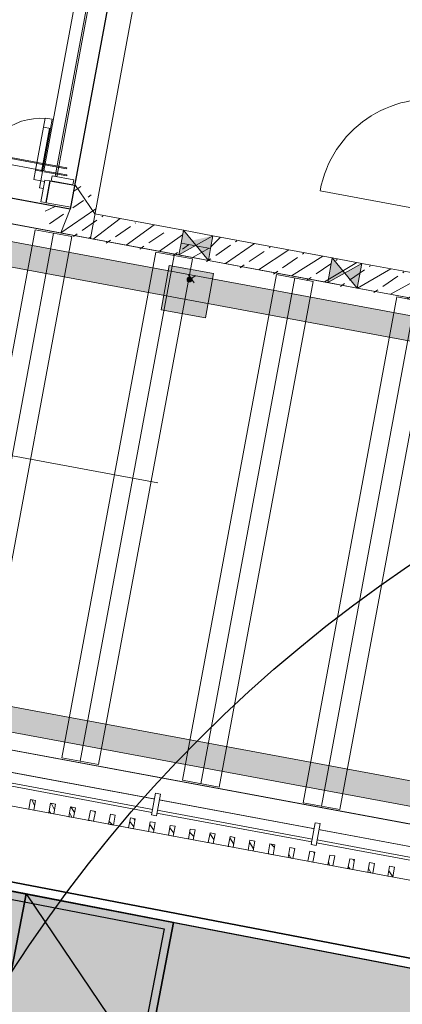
# Model space of a CAD drawing. Header units: metres. Extents: x 0 to 60282398, y -11592309 to 5708004.
# Tile 122 of 136: x 32353389.2 to 32353393.02, y 5707897.37 to 5707907.19. Entities that reach past the tile are written whole.
import ezdxf

# ---------------------------------------------------------------- set-up
doc = ezdxf.new("R2010")
doc.units = ezdxf.units.M
doc.header["$LTSCALE"] = 0.75
doc.set_wipeout_variables(frame=1)
doc.layers.get('0').update_dxf_attribs({"linetype": 'CONTINUOUS'})
doc.layers.add('10414946$0$_Hilfslayer', color=6, linetype='CONTINUOUS', plot=False)
for name, color, linetype, lineweight in [('10414946$0$ST-LIN-Bushaltestelle', 2, 'CONTINUOUS', 25), ('10417023$0$#9_002_GES I Übersicht Erdgeschoss_1_101_Wand Aussen.A', 7, 'CONTINUOUS', 25), ('10417023$0$#9_002_GES I Übersicht Erdgeschoss_1_104_Decken.A', 7, 'CONTINUOUS', 25), ('10417023$0$#9_002_GES I Übersicht Erdgeschoss_1_201_Aussenwandbekleidung.A', 7, 'CONTINUOUS', 25), ('10417023$0$#9_002_GES I Übersicht Erdgeschoss_1_303_Sanitäre.A', 7, 'CONTINUOUS', 25), ('10417023$0$#9_002_GES I Übersicht Erdgeschoss_1_430_Lüftung.US', 7, 'CONTINUOUS', 25), ('10417023$0$#9_002_GES I Übersicht Erdgeschoss_1_701_Grundstücksgrenze.A', 7, 'CONTINUOUS', 25), ('10417023$0$#9_002_GES I Übersicht Erdgeschoss_1_Neubau_101_Wand Aussen.A', 7, 'CONTINUOUS', 25), ('10417023$0$#9_002_GES I Übersicht Erdgeschoss_1_Neubau_102_Wand Innen.A', 7, 'CONTINUOUS', 25), ('10417023$0$#9_002_GES I Übersicht Erdgeschoss_1_Neubau_103_Stützen.A', 7, 'CONTINUOUS', 25), ('10417023$0$#9_002_GES I Übersicht Erdgeschoss_1_Neubau_104_Decken.A', 7, 'CONTINUOUS', 25), ('10417023$0$#9_002_GES I Übersicht Erdgeschoss_1_Neubau_110_Pfosten-Riegel.A', 7, 'CONTINUOUS', 25), ('10417023$0$#9_002_GES I Übersicht Erdgeschoss_1_Neubau_201_Aussenwandbekleidu', 7, 'CONTINUOUS', 25), ('10417023$0$#9_002_GES I Übersicht Erdgeschoss_1_Neubau_207_Perimeterdämmung B', 7, 'CONTINUOUS', 25), ('10417023$0$#9_002_GES I Übersicht Erdgeschoss_1_Neubau_502_Bemaßung 1_100.A', 7, 'CONTINUOUS', 25), ('10417023$0$Keine', 7, 'CONTINUOUS', 13)]:
    doc.layers.add(name, color=color, linetype=linetype, lineweight=lineweight)
doc.layers.add('10414946$0$ST-LIN-Gehweg', color=2, linetype='CONTINUOUS')
doc.layers.add('10414947$0$ST-Gehweg-Sol', color=7, linetype='CONTINUOUS', lineweight=0, true_color=0xffd7a8)
pattern_1 = [(44.99999999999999, (0, 0), (-0.1697056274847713, 0.1697056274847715), []), (44.99999999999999, (-0.08485281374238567, 0.08485281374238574), (-0.1697056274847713, 0.1697056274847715), [0.18, -0.05999999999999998])]
pattern_2 = [(134.9999999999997, (0, 0), (0.1060660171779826, 0.1060660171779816), []), (134.9999999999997, (-0.03535533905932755, -0.0353553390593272), (0.1060660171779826, 0.1060660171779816), [])]

# ---------------------------------------------------------------- blocks, each defined once
blk = doc.blocks.new('10414947')
at = {"layer": '10414947$0$ST-Gehweg-Sol'}
h = blk.add_hatch(color=256, dxfattribs=at)
h.dxf.hatch_style = 1
edge = h.paths.add_edge_path()
edge.add_arc((32353333.97286278, 5707909.898001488), 4.00538949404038, 167.5224016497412, 259.0333335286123, ccw=False)
edge.add_line((32353330.06207836, 5707910.763397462), (32353330.08991054, 5707910.916025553))
edge.add_line((32353330.08991054, 5707910.916025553), (32353331.70067245, 5707910.64907873))
edge.add_line((32353331.70067245, 5707910.64907873), (32353335.02498274, 5707908.903565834))
edge.add_line((32353335.02498274, 5707908.903565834), (32353407.15213483, 5707895.033517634))
edge.add_line((32353407.15213483, 5707895.033517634), (32353413.70600617, 5707897.337334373))
edge.add_line((32353413.70600617, 5707897.337334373), (32353497.17578959, 5707881.286091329))
edge.add_line((32353497.17578959, 5707881.286091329), (32353499.70410517, 5707880.188862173))
edge.add_line((32353499.70410517, 5707880.188862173), (32353502.93879142, 5707877.835765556))
edge.add_line((32353502.93879142, 5707877.835765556), (32353505.46710699, 5707876.738536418))
edge.add_line((32353505.46710699, 5707876.738536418), (32353517.00528605, 5707874.519743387))
edge.add_line((32353517.00528605, 5707874.519743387), (32353517.76447093, 5707870.592196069))
edge.add_line((32353517.76447093, 5707870.592196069), (32353512.26571349, 5707871.646148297))
edge.add_line((32353512.26571349, 5707871.646148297), (32353512.67312597, 5707873.771762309))
edge.add_line((32353512.67312597, 5707873.771762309), (32353508.26008633, 5707874.652828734))
edge.add_line((32353508.26008633, 5707874.652828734), (32353507.84615755, 5707872.493248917))
edge.add_line((32353507.84615755, 5707872.493248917), (32353503.30254498, 5707873.364127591))
edge.add_arc((32353488.08709003, 5707793.979973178), 80.82916578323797, 79.14978489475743, 81.99465327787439)
edge.add_line((32353499.34380503, 5707874.021464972), (32353499.76791721, 5707876.234207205))
edge.add_line((32353499.76791721, 5707876.234207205), (32353495.83942623, 5707876.987173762))
edge.add_line((32353495.83942623, 5707876.987173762), (32353495.37152305, 5707874.545958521))
edge.add_line((32353495.37152305, 5707874.545958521), (32353488.26755707, 5707875.49021155))
edge.add_line((32353488.26755707, 5707875.49021155), (32353488.81466561, 5707878.344668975))
edge.add_line((32353488.81466561, 5707878.344668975), (32353475.56727294, 5707880.883772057))
edge.add_line((32353475.56727294, 5707880.883772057), (32353475.00712598, 5707877.961330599))
edge.add_line((32353475.00712598, 5707877.961330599), (32353470.59449997, 5707878.807102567))
edge.add_line((32353470.59449997, 5707878.807102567), (32353471.15463692, 5707881.72953379))
edge.add_line((32353471.15463692, 5707881.72953379), (32353468.20826868, 5707882.294258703))
edge.add_line((32353468.20826868, 5707882.294258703), (32353467.64812546, 5707879.371836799))
edge.add_line((32353467.64812546, 5707879.371836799), (32353462.60924585, 5707880.337643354))
edge.add_line((32353462.60924585, 5707880.337643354), (32353463.16937873, 5707883.260053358))
edge.add_line((32353463.16937873, 5707883.260053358), (32353460.2230105, 5707883.824778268))
edge.add_line((32353460.2230105, 5707883.824778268), (32353459.66624525, 5707880.919938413))
edge.add_arc((32353463.524558, 5707896.96932498), 16.50664673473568, 250.35219382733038, 256.4824628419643, ccw=False)
edge.add_line((32353457.97440466, 5707881.423740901), (32353455.61443449, 5707882.266310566))
edge.add_line((32353455.61443449, 5707882.266310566), (32353456.07041998, 5707884.645556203))
edge.add_line((32353456.07041998, 5707884.645556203), (32353452.14193103, 5707885.398533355))
edge.add_line((32353452.14193103, 5707885.398533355), (32353451.76436388, 5707883.434494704))
edge.add_line((32353451.76436388, 5707883.434494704), (32353446.20782556, 5707884.499521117))
edge.add_line((32353446.20782556, 5707884.499521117), (32353446.58431432, 5707886.46376749))
edge.add_line((32353446.58431432, 5707886.46376749), (32353443.63794753, 5707887.028499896))
edge.add_line((32353443.63794753, 5707887.028499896), (32353443.26145916, 5707885.064255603))
edge.add_line((32353443.26145916, 5707885.064255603), (32353438.66333801, 5707885.945580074))
edge.add_line((32353438.66333801, 5707885.945580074), (32353439.03982688, 5707887.909826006))
edge.add_line((32353439.03982688, 5707887.909826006), (32353436.09346017, 5707888.474558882))
edge.add_line((32353436.09346017, 5707888.474558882), (32353435.71697158, 5707886.510314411))
edge.add_line((32353435.71697158, 5707886.510314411), (32353430.15920767, 5707887.572673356))
edge.add_line((32353430.15920767, 5707887.572673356), (32353430.53524183, 5707889.539907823))
edge.add_line((32353430.53524183, 5707889.539907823), (32353426.60675288, 5707890.292884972))
edge.add_line((32353426.60675288, 5707890.292884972), (32353426.15070342, 5707887.913549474))
edge.add_line((32353426.15070342, 5707887.913549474), (32353423.64644856, 5707888.00337013))
edge.add_arc((32353424.238172, 5707904.500881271), 16.50811953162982, 259.1496618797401, 267.9458278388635, ccw=False)
edge.add_line((32353421.13061348, 5707888.287889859), (32353363.36529639, 5707899.359819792))
edge.add_arc((32353408.48210951, 5708134.746697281), 239.6716689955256, 256.456365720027, 259.14966177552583, ccw=False)
edge.add_arc((32353274.67359528, 5707595.429255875), 316.0071040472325, 75.76971239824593, 78.90028973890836)
edge.add_line((32353335.51033626, 5707905.525016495), (32353333.21088601, 5707905.965758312))
at = {"layer": '10414947$0$ST-Gehweg-Sol', "flags": 128}
blk.add_lwpolyline([(32353439.03982688, 5707887.909826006), (32353436.09346017, 5707888.474558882), (32353435.71697158, 5707886.510314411), (32353430.15920767, 5707887.572673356), (32353430.53524183, 5707889.539907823), (32353426.60675288, 5707890.292884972), (32353426.15070342, 5707887.913549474), (32353423.64644856, 5707888.00337013, -0.03839937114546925), (32353421.13061348, 5707888.287889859), (32353363.36529639, 5707899.359819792, -0.01175226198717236), (32353352.35440415, 5707901.739852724, 0.01366057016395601), (32353335.51033626, 5707905.525016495), (32353333.21088601, 5707905.965758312, -0.4219586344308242), (32353330.06207836, 5707910.763397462), (32353330.08991054, 5707910.916025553), (32353331.70067245, 5707910.64907873), (32353335.02498274, 5707908.903565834), (32353407.15213483, 5707895.033517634), (32353413.70600617, 5707897.337334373), (32353497.17578959, 5707881.286091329)], format="xyb", dxfattribs=at)
blk = doc.blocks.new('10414946')
at = {"layer": '10414946$0$_Hilfslayer'}
blk.add_circle((32353400.90325239, 5707890.128479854), 14, dxfattribs=at)
at = {"layer": '10414946$0$ST-LIN-Bushaltestelle', "flags": 128}
for points in [[(32353385.19068571, 5707899.256704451), (32353401.05011248, 5707896.20693683), (32353400.29356619, 5707892.272738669), (32353399.31155834, 5707892.461578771), (32353399.36821037, 5707892.756181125), (32353398.38620251, 5707892.945021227), (32353398.55615861, 5707893.82882829), (32353384.80804874, 5707896.472589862), (32353384.86470075, 5707896.767192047), (32353384.71739957, 5707896.795518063)], [(32353387.79302356, 5707898.756366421), (32353387.50958692, 5707897.283388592), (32353388.98256474, 5707896.999951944), (32353389.26600139, 5707898.472929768)], [(32353389.26600139, 5707898.472929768), (32353388.98256474, 5707896.999951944), (32353390.45554256, 5707896.716515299), (32353390.73897921, 5707898.189493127)]]:
    blk.add_lwpolyline(points, close=True, dxfattribs=at)
for points in [[(32353386.03660909, 5707897.566825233), (32353386.32004574, 5707899.039803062), (32353390.73897921, 5707898.189493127), (32353390.45554256, 5707896.716515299)], [(32353386.11516791, 5707897.551708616), (32353386.38348794, 5707898.946127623), (32353390.64530377, 5707898.126050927), (32353390.37698375, 5707896.73163192)], [(32353389.26600139, 5707898.472929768), (32353390.45554256, 5707896.716515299)]]:
    blk.add_lwpolyline(points, dxfattribs=at)
at = {"layer": '10414946$0$ST-LIN-Gehweg', "flags": 128}
blk.add_lwpolyline([(32353335.02498273, 5707908.903565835), (32353357.21966946, 5707904.635530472), (32353357.21966946, 5707904.635530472), (32353370.48788053, 5707902.08405432), (32353370.48788053, 5707902.08405432), (32353407.15213483, 5707895.033517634), (32353407.15213483, 5707895.033517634), (32353410.4290705, 5707896.185426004), (32353410.4290705, 5707896.185426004), (32353413.70600617, 5707897.337334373), (32353413.70600617, 5707897.337334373), (32353481.43359485, 5707884.31331786), (32353481.43359485, 5707884.31331786), (32353497.17578959, 5707881.286091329), (32353497.17578959, 5707881.286091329, -0.1101766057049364), (32353499.70410517, 5707880.188862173), (32353499.70410517, 5707880.188862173), (32353502.93879142, 5707877.835765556), (32353502.93879142, 5707877.835765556, 0.1101766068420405), (32353505.46710699, 5707876.738536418), (32353505.46710699, 5707876.738536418), (32353513.19776736, 5707875.251929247), (32353513.19776736, 5707875.251929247), (32353517.00528605, 5707874.519743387)], format="xyb", dxfattribs=at)
blk = doc.blocks.new('10417023$0$#9_MKO_LP5_ARC_GES_UP_00_002_P_G_modell (3D)')
at = {"layer": '10417023$0$#9_002_GES I Übersicht Erdgeschoss_1_303_Sanitäre.A', "linetype": 'Continuous', "lineweight": 0, "true_color": 0xff0000}
h = blk.add_hatch(color=1, dxfattribs=at)
edge = h.paths.add_edge_path()
edge.add_arc((-32353451.3258064, -5707807.590857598), 0.03, 270, 360)
edge.add_arc((-32353451.3258064, -5707807.590857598), 0.03, 0, 90)
edge.add_arc((-32353451.3258064, -5707807.590857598), 0.03, 90, 180)
edge.add_arc((-32353451.3258064, -5707807.590857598), 0.03, 180, 270)
at = {"layer": '10417023$0$#9_002_GES I Übersicht Erdgeschoss_1_Neubau_102_Wand Innen.A', "linetype": 'Continuous', "lineweight": 5, "true_color": 0xff0000}
h = blk.add_hatch(dxfattribs=at)
h.set_pattern_fill('#9_BETON__STAHLBETON_0001', color=1, style=0, pattern_type=2)
h.set_pattern_definition(pattern_1)
h.paths.add_polyline_path([(-32353452.374228, -5707807.369576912), (-32353448.924228, -5707807.369576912), (-32353448.924228, -5707807.119576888), (-32353451.17580637, -5707807.119576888), (-32353451.17580637, -5707807.249576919), (-32353451.47580639, -5707807.249576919), (-32353451.47580639, -5707807.119576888), (-32353452.374228, -5707807.119576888)])
at = {"layer": '10417023$0$#9_002_GES I Übersicht Erdgeschoss_1_101_Wand Aussen.A', "color": 1, "linetype": 'Continuous', "lineweight": 13, "true_color": 0xff0000}
for p, q in [((-32353452.3742284, -5707812.529577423), (-32353447.40422547, -5707812.529577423)), ((-32353452.3742284, -5707812.749576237), (-32353447.40422547, -5707812.749576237))]:
    blk.add_line(p, q, dxfattribs=at)
at = {"layer": '10417023$0$#9_002_GES I Übersicht Erdgeschoss_1_104_Decken.A', "color": 1, "linetype": 'Continuous', "lineweight": 13, "true_color": 0xff0000}
for p, q in [((-32353452.93322863, -5707807.384576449), (-32353452.93322863, -5707812.514709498)), ((-32353452.93322863, -5707807.384576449), (-32353452.56022833, -5707807.384576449)), ((-32353452.7467292, -5707807.384576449), (-32353452.7467292, -5707812.514709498)), ((-32353452.56022833, -5707807.384576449), (-32353452.56022833, -5707812.514709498)), ((-32353451.70822791, -5707807.384576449), (-32353451.70822791, -5707812.514709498)), ((-32353451.70822791, -5707807.384576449), (-32353451.33522762, -5707807.384576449)), ((-32353451.52172849, -5707807.384576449), (-32353451.52172849, -5707812.514709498)), ((-32353451.33522762, -5707807.384576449), (-32353451.33522762, -5707812.514709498)), ((-32353450.4827277, -5707807.384576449), (-32353450.4827277, -5707812.514709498)), ((-32353450.4827277, -5707807.384576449), (-32353450.10972885, -5707807.384576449)), ((-32353450.29622828, -5707807.384576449), (-32353450.29622828, -5707812.514709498)), ((-32353450.10972885, -5707807.384576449), (-32353450.10972885, -5707812.514709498)), ((-32353449.25822937, -5707807.384576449), (-32353449.25822937, -5707812.514709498)), ((-32353449.25822937, -5707807.384576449), (-32353448.88522908, -5707807.384576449)), ((-32353449.07172995, -5707807.384576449), (-32353449.07172995, -5707812.514709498)), ((-32353448.88522908, -5707807.384576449), (-32353448.88522908, -5707812.514709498)), ((-32353451.70822791, -5707812.514709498), (-32353451.33522762, -5707812.514709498)), ((-32353450.4827277, -5707812.514709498), (-32353450.10972885, -5707812.514709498)), ((-32353449.25822937, -5707812.514709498), (-32353448.88522908, -5707812.514709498))]:
    blk.add_line(p, q, dxfattribs=at)
at = {"layer": '10417023$0$#9_002_GES I Übersicht Erdgeschoss_1_201_Aussenwandbekleidung.A', "color": 1, "linetype": 'Continuous', "lineweight": 13, "true_color": 0xff0000}
blk.add_line((-32353452.73396897, -5707806.730970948), (-32353452.73396897, -5707806.720970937), dxfattribs=at)
at = {"layer": '10417023$0$#9_002_GES I Übersicht Erdgeschoss_1_303_Sanitäre.A', "color": 1, "linetype": 'Continuous', "lineweight": 13, "true_color": 0xff0000, "flags": 128}
blk.add_lwpolyline([(-32353451.5508064, -5707807.939576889), (-32353451.5508064, -5707807.489576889), (-32353451.1008064, -5707807.489576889), (-32353451.1008064, -5707807.939576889)], close=True, dxfattribs=at)
at = {"layer": '10417023$0$#9_002_GES I Übersicht Erdgeschoss_1_303_Sanitäre.A', "color": 1, "linetype": 'Continuous', "true_color": 0xff0000}
blk.add_solid([(-32353451.5508064, -5707807.939576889), (-32353451.1008064, -5707807.939576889), (-32353451.5508064, -5707807.489576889), (-32353451.1008064, -5707807.489576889)], dxfattribs=at)
at = {"layer": '10417023$0$#9_002_GES I Übersicht Erdgeschoss_1_430_Lüftung.US', "color": 1, "linetype": 'Continuous', "lineweight": 13, "true_color": 0xff0000, "flags": 128}
for points in [[(-32353460.29733472, -5707807.794328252), (-32353447.40423247, -5707807.794328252), (-32353447.40423247, -5707807.544328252), (-32353460.29733472, -5707807.544328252)], [(-32353460.29724487, -5707812.354575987), (-32353447.40423247, -5707812.354575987), (-32353447.40423247, -5707812.104575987), (-32353460.29724487, -5707812.104575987)]]:
    blk.add_lwpolyline(points, close=True, dxfattribs=at)
at = {"layer": '10417023$0$#9_002_GES I Übersicht Erdgeschoss_1_430_Lüftung.US', "color": 1, "linetype": 'Continuous', "true_color": 0xff0000}
for points in [[(-32353460.29733472, -5707807.794328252), (-32353447.40423247, -5707807.794328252), (-32353460.29733472, -5707807.544328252), (-32353447.40423247, -5707807.544328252)], [(-32353460.29724487, -5707812.354575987), (-32353447.40423247, -5707812.354575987), (-32353460.29724487, -5707812.104575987), (-32353447.40423247, -5707812.104575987)]]:
    blk.add_solid(points, dxfattribs=at)
at = {"layer": '10417023$0$#9_002_GES I Übersicht Erdgeschoss_1_Neubau_101_Wand Aussen.A', "color": 1, "linetype": 'Continuous', "lineweight": 13, "true_color": 0xff0000}
for p, q in [((-32353452.374228, -5707807.36957689), (-32353452.374228, -5707803.184576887)), ((-32353460.539228, -5707807.36957689), (-32353452.624228, -5707807.36957689)), ((-32353452.374228, -5707807.36957689), (-32353452.624228, -5707807.36957689))]:
    blk.add_line(p, q, dxfattribs=at)
at = {"layer": '10417023$0$#9_002_GES I Übersicht Erdgeschoss_1_Neubau_102_Wand Innen.A', "color": 1, "linetype": 'Continuous', "lineweight": 13, "true_color": 0xff0000}
for p, q in [((-32353449.0867278, -5707806.484529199), (-32353450.20672911, -5707806.484529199)), ((-32353451.17580633, -5707807.11957686), (-32353451.47580668, -5707807.369577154)), ((-32353451.17580633, -5707807.369577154), (-32353451.47580668, -5707807.11957686)), ((-32353451.17580637, -5707807.119576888), (-32353451.47580639, -5707807.119576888)), ((-32353451.47580639, -5707807.119576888), (-32353451.47580639, -5707807.249576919)), ((-32353451.17580637, -5707807.249576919), (-32353451.17580637, -5707807.119576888)), ((-32353449.96439749, -5707807.119576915), (-32353449.96439749, -5707807.369576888)), ((-32353449.66439702, -5707807.11957686), (-32353449.96439737, -5707807.369577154)), ((-32353449.66439702, -5707807.369577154), (-32353449.96439737, -5707807.11957686)), ((-32353449.66439747, -5707807.369576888), (-32353449.66439747, -5707807.119576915)), ((-32353451.47580639, -5707807.249576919), (-32353451.47580639, -5707807.369576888)), ((-32353451.47580639, -5707807.249576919), (-32353451.17580637, -5707807.249576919)), ((-32353451.17580637, -5707807.369576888), (-32353451.17580637, -5707807.249576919))]:
    blk.add_line(p, q, dxfattribs=at)
at = {"layer": '10417023$0$#9_002_GES I Übersicht Erdgeschoss_1_Neubau_102_Wand Innen.A', "color": 1, "linetype": 'Continuous', "lineweight": 18, "true_color": 0xff0000}
for p, q in [((-32353451.47580639, -5707807.119576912), (-32353452.374228, -5707807.119576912)), ((-32353449.96439749, -5707807.119576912), (-32353451.17580637, -5707807.119576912)), ((-32353449.66439747, -5707807.119576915), (-32353449.96439749, -5707807.119576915)), ((-32353448.924228, -5707807.119576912), (-32353449.66439747, -5707807.119576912)), ((-32353452.374228, -5707807.369576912), (-32353451.47580639, -5707807.369576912)), ((-32353451.47580639, -5707807.369576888), (-32353451.17580637, -5707807.369576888)), ((-32353451.17580637, -5707807.369576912), (-32353449.96439749, -5707807.369576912)), ((-32353449.96439749, -5707807.369576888), (-32353449.66439747, -5707807.369576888)), ((-32353449.66439747, -5707807.369576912), (-32353448.924228, -5707807.369576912))]:
    blk.add_line(p, q, dxfattribs=at)
at = {"layer": '10417023$0$#9_002_GES I Übersicht Erdgeschoss_1_Neubau_102_Wand Innen.A', "color": 1, "linetype": 'Continuous', "lineweight": 13, "true_color": 0xff0000}
blk.add_arc((-32353449.086728, -5707806.484529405), 1.12000066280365, 90, 179.999999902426, dxfattribs=at)
at = {"layer": '10417023$0$#9_002_GES I Übersicht Erdgeschoss_1_Neubau_102_Wand Innen.A', "color": 1, "linetype": 'Continuous', "true_color": 0xff0000}
for points in [[(-32353451.17580637, -5707807.249576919), (-32353451.17580637, -5707807.119576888), (-32353451.47580639, -5707807.249576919)], [(-32353451.47580639, -5707807.369576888), (-32353451.32580638, -5707807.244576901), (-32353451.47580639, -5707807.119576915)], [(-32353451.17580637, -5707807.369576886), (-32353451.17580637, -5707807.119576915), (-32353451.32580638, -5707807.2445769)], [(-32353449.96439749, -5707807.369576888), (-32353449.81439748, -5707807.244576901), (-32353449.96439749, -5707807.119576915)], [(-32353449.66439747, -5707807.369576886), (-32353449.66439747, -5707807.119576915), (-32353449.81439748, -5707807.2445769)]]:
    blk.add_solid(points, dxfattribs=at)
at = {"layer": '10417023$0$#9_002_GES I Übersicht Erdgeschoss_1_Neubau_104_Decken.A', "color": 1, "linetype": 'Continuous', "lineweight": 13, "true_color": 0xff0000, "flags": 128}
for points in [[(-32353468.9644006, -5707812.749292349), (-32353468.96423227, -5707810.39957689), (-32353468.96423227, -5707807.119576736), (-32353468.96423227, -5707797.22957689), (-32353468.96423227, -5707790.55957689), (-32353454.47117382, -5707790.55957689), (-32353442.504228, -5707790.559574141), (-32353442.504228, -5707812.74957689)], [(-32353460.539228, -5707797.304576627), (-32353468.96423227, -5707797.304576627), (-32353468.96423227, -5707810.39957689), (-32353464.33422799, -5707810.39957689), (-32353464.33422799, -5707812.749576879), (-32353442.50422801, -5707812.74957689), (-32353442.504228, -5707790.55957689), (-32353451.27397855, -5707790.559574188), (-32353451.27397855, -5707797.22957689), (-32353452.624228, -5707797.22957689), (-32353452.624228, -5707807.119576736), (-32353460.539228, -5707807.119576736)], [(-32353460.53922781, -5707797.22957689), (-32353460.53922781, -5707807.119576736), (-32353452.62422809, -5707807.119576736), (-32353452.62422809, -5707797.22957689)], [(-32353460.539228, -5707812.529709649), (-32353447.40432934, -5707812.529709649), (-32353447.40432934, -5707807.36957689), (-32353460.539228, -5707807.36957689)]]:
    blk.add_lwpolyline(points, close=True, dxfattribs=at)
at = {"layer": '10417023$0$#9_002_GES I Übersicht Erdgeschoss_1_Neubau_207_Perimeterdämmung B', "color": 1, "linetype": 'Continuous', "lineweight": 13, "true_color": 0xff0000}
for p, q in [((-32353451.34641574, -5707807.616890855), (-32353451.27570394, -5707807.546180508)), ((-32353451.34641574, -5707807.546180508), (-32353451.27570394, -5707807.616890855))]:
    blk.add_line(p, q, dxfattribs=at)
at = {"layer": '10417023$0$#9_002_GES I Übersicht Erdgeschoss_1_Neubau_502_Bemaßung 1_100.A', "color": 1, "linetype": 'Continuous', "lineweight": 13, "true_color": 0xff0000}
blk.add_line((-32353456.96134508, -5707809.642338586), (-32353451.26736555, -5707809.642338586), dxfattribs=at)
at = {"color": 1, "linetype": 'Continuous', "lineweight": 5, "true_color": 0xff0000}
blk.add_wipeout([(-32353447.404395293, -5707812.87957689), (-32353453.966743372, -5707812.87957689), (-32353453.966743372, -5707813.079576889), (-32353447.404395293, -5707813.079576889)], dxfattribs=at).dxf.layer = '10417023$0$#9_002_GES I Übersicht Erdgeschoss_1_Neubau_201_Aussenwandbekleidu'
at = {"layer": '10417023$0$#9_002_GES I Übersicht Erdgeschoss_1_Neubau_201_Aussenwandbekleidu', "linetype": 'Continuous', "lineweight": 5, "true_color": 0xff0000}
h = blk.add_hatch(dxfattribs=at)
h.set_pattern_fill('#9_METALL__STAHL_0001', color=1, style=0, pattern_type=2)
h.set_pattern_definition(pattern_2)
h.paths.add_polyline_path([(-32353451.88923361, -5707813.079576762), (-32353451.88923281, -5707812.979576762), (-32353451.93923281, -5707812.97957636), (-32353451.93923361, -5707813.079576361)])
h = blk.add_hatch(dxfattribs=at)
h.set_pattern_fill('#9_METALL__STAHL_0001', color=1, style=0, pattern_type=2)
h.set_pattern_definition(pattern_2)
h.paths.add_polyline_path([(-32353451.6867361, -5707813.079576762), (-32353451.68673529, -5707812.979576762), (-32353451.7367353, -5707812.97957636), (-32353451.7367361, -5707813.079576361)])
h = blk.add_hatch(dxfattribs=at)
h.set_pattern_fill('#9_METALL__STAHL_0001', color=1, style=0, pattern_type=2)
h.set_pattern_definition(pattern_2)
h.paths.add_polyline_path([(-32353451.48423858, -5707813.079576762), (-32353451.48423778, -5707812.979576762), (-32353451.53423778, -5707812.97957636), (-32353451.53423858, -5707813.079576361)])
h = blk.add_hatch(dxfattribs=at)
h.set_pattern_fill('#9_METALL__STAHL_0001', color=1, style=0, pattern_type=2)
h.set_pattern_definition(pattern_2)
h.paths.add_polyline_path([(-32353451.28174107, -5707813.079576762), (-32353451.28174026, -5707812.979576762), (-32353451.33174026, -5707812.97957636), (-32353451.33174106, -5707813.079576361)])
h = blk.add_hatch(dxfattribs=at)
h.set_pattern_fill('#9_METALL__STAHL_0001', color=1, style=0, pattern_type=2)
h.set_pattern_definition(pattern_2)
h.paths.add_polyline_path([(-32353451.07924355, -5707813.079576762), (-32353451.07924275, -5707812.979576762), (-32353451.12924275, -5707812.97957636), (-32353451.12924355, -5707813.079576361)])
h = blk.add_hatch(dxfattribs=at)
h.set_pattern_fill('#9_METALL__STAHL_0001', color=1, style=0, pattern_type=2)
h.set_pattern_definition(pattern_2)
h.paths.add_polyline_path([(-32353450.87674604, -5707813.079576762), (-32353450.87674523, -5707812.979576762), (-32353450.92674523, -5707812.97957636), (-32353450.92674604, -5707813.079576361)])
h = blk.add_hatch(dxfattribs=at)
h.set_pattern_fill('#9_METALL__STAHL_0001', color=1, style=0, pattern_type=2)
h.set_pattern_definition(pattern_2)
h.paths.add_polyline_path([(-32353450.67424852, -5707813.079576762), (-32353450.67424772, -5707812.979576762), (-32353450.72424772, -5707812.97957636), (-32353450.72424852, -5707813.079576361)])
h = blk.add_hatch(dxfattribs=at)
h.set_pattern_fill('#9_METALL__STAHL_0001', color=1, style=0, pattern_type=2)
h.set_pattern_definition(pattern_2)
h.paths.add_polyline_path([(-32353450.47175101, -5707813.079576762), (-32353450.4717502, -5707812.979576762), (-32353450.5217502, -5707812.97957636), (-32353450.52175101, -5707813.079576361)])
h = blk.add_hatch(dxfattribs=at)
h.set_pattern_fill('#9_METALL__STAHL_0001', color=1, style=0, pattern_type=2)
h.set_pattern_definition(pattern_2)
h.paths.add_polyline_path([(-32353450.26925349, -5707813.079576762), (-32353450.26925268, -5707812.979576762), (-32353450.31925268, -5707812.97957636), (-32353450.31925349, -5707813.079576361)])
h = blk.add_hatch(dxfattribs=at)
h.set_pattern_fill('#9_METALL__STAHL_0001', color=1, style=0, pattern_type=2)
h.set_pattern_definition(pattern_2)
h.paths.add_polyline_path([(-32353450.06675597, -5707813.079576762), (-32353450.06675517, -5707812.979576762), (-32353450.11675517, -5707812.97957636), (-32353450.11675597, -5707813.079576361)])
h = blk.add_hatch(dxfattribs=at)
h.set_pattern_fill('#9_METALL__STAHL_0001', color=1, style=0, pattern_type=2)
h.set_pattern_definition(pattern_2)
h.paths.add_polyline_path([(-32353449.86425846, -5707813.079576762), (-32353449.86425766, -5707812.979576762), (-32353449.91425766, -5707812.97957636), (-32353449.91425846, -5707813.079576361)])
h = blk.add_hatch(dxfattribs=at)
h.set_pattern_fill('#9_METALL__STAHL_0001', color=1, style=0, pattern_type=2)
h.set_pattern_definition(pattern_2)
h.paths.add_polyline_path([(-32353449.66176094, -5707813.079576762), (-32353449.66176014, -5707812.979576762), (-32353449.71176014, -5707812.97957636), (-32353449.71176095, -5707813.079576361)])
h = blk.add_hatch(dxfattribs=at)
h.set_pattern_fill('#9_METALL__STAHL_0001', color=1, style=0, pattern_type=2)
h.set_pattern_definition(pattern_2)
h.paths.add_polyline_path([(-32353449.45926343, -5707813.079576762), (-32353449.45926263, -5707812.979576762), (-32353449.50926263, -5707812.97957636), (-32353449.50926343, -5707813.079576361)])
h = blk.add_hatch(dxfattribs=at)
h.set_pattern_fill('#9_METALL__STAHL_0001', color=1, style=0, pattern_type=2)
h.set_pattern_definition(pattern_2)
h.paths.add_polyline_path([(-32353449.25676591, -5707813.079576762), (-32353449.25676511, -5707812.979576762), (-32353449.30676511, -5707812.97957636), (-32353449.30676591, -5707813.079576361)])
h = blk.add_hatch(dxfattribs=at)
h.set_pattern_fill('#9_METALL__STAHL_0001', color=1, style=0, pattern_type=2)
h.set_pattern_definition(pattern_2)
h.paths.add_polyline_path([(-32353449.0542684, -5707813.079576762), (-32353449.0542676, -5707812.979576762), (-32353449.1042676, -5707812.97957636), (-32353449.1042684, -5707813.079576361)])
h = blk.add_hatch(dxfattribs=at)
h.set_pattern_fill('#9_METALL__STAHL_0001', color=1, style=0, pattern_type=2)
h.set_pattern_definition(pattern_2)
h.paths.add_polyline_path([(-32353448.85177089, -5707813.079576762), (-32353448.85177008, -5707812.979576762), (-32353448.90177008, -5707812.97957636), (-32353448.90177089, -5707813.079576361)])
h = blk.add_hatch(dxfattribs=at)
h.set_pattern_fill('#9_METALL__STAHL_0001', color=1, style=0, pattern_type=2)
h.set_pattern_definition(pattern_2)
h.paths.add_polyline_path([(-32353448.64927337, -5707813.079576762), (-32353448.64927257, -5707812.979576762), (-32353448.69927257, -5707812.97957636), (-32353448.69927337, -5707813.079576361)])
h = blk.add_hatch(dxfattribs=at)
h.set_pattern_fill('#9_METALL__STAHL_0001', color=1, style=0, pattern_type=2)
h.set_pattern_definition(pattern_2)
h.paths.add_polyline_path([(-32353448.44677586, -5707813.079576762), (-32353448.44677505, -5707812.979576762), (-32353448.49677505, -5707812.97957636), (-32353448.49677585, -5707813.079576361)])
h = blk.add_hatch(dxfattribs=at)
h.set_pattern_fill('#9_METALL__STAHL_0001', color=1, style=0, pattern_type=2)
h.set_pattern_definition(pattern_2)
h.paths.add_polyline_path([(-32353448.24427834, -5707813.079576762), (-32353448.24427754, -5707812.979576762), (-32353448.29427754, -5707812.97957636), (-32353448.29427834, -5707813.079576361)])
at = {"layer": '10417023$0$#9_002_GES I Übersicht Erdgeschoss_1_Neubau_201_Aussenwandbekleidu', "color": 1, "linetype": 'Continuous', "lineweight": 13, "true_color": 0xff0000}
for p, q in [((-32353447.4043953, -5707812.87957689), (-32353453.96674338, -5707812.87957689)), ((-32353453.96674338, -5707813.07957689), (-32353447.4043953, -5707813.07957689))]:
    blk.add_line(p, q, dxfattribs=at)
at = {"layer": '10417023$0$#9_002_GES I Übersicht Erdgeschoss_1_Neubau_201_Aussenwandbekleidu', "color": 1, "linetype": 'Continuous', "lineweight": 13, "true_color": 0xff0000, "flags": 128}
for points in [[(-32353451.88923361, -5707813.079576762), (-32353451.88923281, -5707812.979576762), (-32353451.93923281, -5707812.97957636), (-32353451.93923361, -5707813.079576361)], [(-32353451.6867361, -5707813.079576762), (-32353451.68673529, -5707812.979576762), (-32353451.7367353, -5707812.97957636), (-32353451.7367361, -5707813.079576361)], [(-32353451.48423858, -5707813.079576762), (-32353451.48423778, -5707812.979576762), (-32353451.53423778, -5707812.97957636), (-32353451.53423858, -5707813.079576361)], [(-32353451.28174107, -5707813.079576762), (-32353451.28174026, -5707812.979576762), (-32353451.33174026, -5707812.97957636), (-32353451.33174106, -5707813.079576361)], [(-32353451.07924355, -5707813.079576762), (-32353451.07924275, -5707812.979576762), (-32353451.12924275, -5707812.97957636), (-32353451.12924355, -5707813.079576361)], [(-32353450.87674604, -5707813.079576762), (-32353450.87674523, -5707812.979576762), (-32353450.92674523, -5707812.97957636), (-32353450.92674604, -5707813.079576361)], [(-32353450.67424852, -5707813.079576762), (-32353450.67424772, -5707812.979576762), (-32353450.72424772, -5707812.97957636), (-32353450.72424852, -5707813.079576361)], [(-32353450.47175101, -5707813.079576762), (-32353450.4717502, -5707812.979576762), (-32353450.5217502, -5707812.97957636), (-32353450.52175101, -5707813.079576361)], [(-32353450.26925349, -5707813.079576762), (-32353450.26925268, -5707812.979576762), (-32353450.31925268, -5707812.97957636), (-32353450.31925349, -5707813.079576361)], [(-32353450.06675597, -5707813.079576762), (-32353450.06675517, -5707812.979576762), (-32353450.11675517, -5707812.97957636), (-32353450.11675597, -5707813.079576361)], [(-32353449.86425846, -5707813.079576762), (-32353449.86425766, -5707812.979576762), (-32353449.91425766, -5707812.97957636), (-32353449.91425846, -5707813.079576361)], [(-32353449.66176094, -5707813.079576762), (-32353449.66176014, -5707812.979576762), (-32353449.71176014, -5707812.97957636), (-32353449.71176095, -5707813.079576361)], [(-32353449.45926343, -5707813.079576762), (-32353449.45926263, -5707812.979576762), (-32353449.50926263, -5707812.97957636), (-32353449.50926343, -5707813.079576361)], [(-32353449.25676591, -5707813.079576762), (-32353449.25676511, -5707812.979576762), (-32353449.30676511, -5707812.97957636), (-32353449.30676591, -5707813.079576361)], [(-32353449.0542684, -5707813.079576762), (-32353449.0542676, -5707812.979576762), (-32353449.1042676, -5707812.97957636), (-32353449.1042684, -5707813.079576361)], [(-32353448.85177089, -5707813.079576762), (-32353448.85177008, -5707812.979576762), (-32353448.90177008, -5707812.97957636), (-32353448.90177089, -5707813.079576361)], [(-32353448.64927337, -5707813.079576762), (-32353448.64927257, -5707812.979576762), (-32353448.69927257, -5707812.97957636), (-32353448.69927337, -5707813.079576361)], [(-32353448.44677586, -5707813.079576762), (-32353448.44677505, -5707812.979576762), (-32353448.49677505, -5707812.97957636), (-32353448.49677585, -5707813.079576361)], [(-32353448.24427834, -5707813.079576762), (-32353448.24427754, -5707812.979576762), (-32353448.29427754, -5707812.97957636), (-32353448.29427834, -5707813.079576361)]]:
    blk.add_lwpolyline(points, close=True, dxfattribs=at)
at = {"color": 1, "linetype": 'Continuous', "lineweight": 5, "true_color": 0xff0000}
for points in [[(-32353452.83422794, -5707806.844576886), (-32353452.814227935, -5707806.844576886), (-32353452.814227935, -5707804.9845768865), (-32353452.83422794, -5707804.9845768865)], [(-32353453.036728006, -5707806.800576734), (-32353452.964728, -5707806.800576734), (-32353452.964728, -5707806.364576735), (-32353453.036728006, -5707806.364576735)]]:
    blk.add_wipeout(points, dxfattribs=at).dxf.layer = '10417023$0$#9_002_GES I Übersicht Erdgeschoss_1_Neubau_110_Pfosten-Riegel.A'
at = {"layer": '10417023$0$#9_002_GES I Übersicht Erdgeschoss_1_201_Aussenwandbekleidung.A', "color": 1, "linetype": 'Continuous', "lineweight": 13, "true_color": 0xff0000}
for p, q in [((-32353460.42935261, -5707806.720970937), (-32353452.73396897, -5707806.720970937)), ((-32353460.42935261, -5707806.730970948), (-32353452.73396897, -5707806.730970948))]:
    blk.add_line(p, q, dxfattribs=at)
at = {"layer": '10417023$0$#9_002_GES I Übersicht Erdgeschoss_1_Neubau_110_Pfosten-Riegel.A', "color": 1, "linetype": 'Continuous', "lineweight": 13, "true_color": 0xff0000}
for p, q in [((-32353453.0367281, -5707806.80057692), (-32353453.0367281, -5707806.364576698)), ((-32353452.9747286, -5707806.80057692), (-32353452.9747286, -5707806.364576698)), ((-32353452.96472859, -5707806.80057692), (-32353452.96472859, -5707806.364576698))]:
    blk.add_line(p, q, dxfattribs=at)
at = {"layer": '10417023$0$#9_002_GES I Übersicht Erdgeschoss_1_Neubau_110_Pfosten-Riegel.A', "color": 1, "linetype": 'Continuous', "lineweight": 13, "true_color": 0xff0000, "flags": 128}
for points in [[(-32353452.83422794, -5707806.844576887), (-32353452.81422794, -5707806.844576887), (-32353452.81422794, -5707804.984576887), (-32353452.83422794, -5707804.984576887)], [(-32353453.03672801, -5707806.800576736), (-32353453.03672801, -5707806.364576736), (-32353452.96472801, -5707806.364576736), (-32353452.96472801, -5707806.800576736)]]:
    blk.add_lwpolyline(points, close=True, dxfattribs=at)
at = {"layer": '10417023$0$#9_002_GES I Übersicht Erdgeschoss_1_Neubau_110_Pfosten-Riegel.A', "color": 1, "linetype": 'Continuous', "lineweight": 13, "true_color": 0xff0000}
blk.add_arc((-32353452.96472801, -5707806.89457674), 0.624000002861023, 90, 179.9999997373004, dxfattribs=at)
at = {"color": 1, "linetype": 'Continuous', "lineweight": 5, "true_color": 0xff0000}
for points in [[(-32353453.03672801, -5707806.364576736), (-32353452.96472801, -5707806.364576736), (-32353452.96472801, -5707806.270576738), (-32353453.03672801, -5707806.270576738)], [(-32353453.03672801, -5707806.894576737), (-32353452.96472801, -5707806.894576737), (-32353452.96472801, -5707806.800576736), (-32353453.03672801, -5707806.800576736)], [(-32353452.864227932, -5707806.824576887), (-32353452.864227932, -5707806.874576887), (-32353452.644227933, -5707806.874576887), (-32353452.644227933, -5707806.824576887)]]:
    blk.add_wipeout(points, dxfattribs=at).dxf.layer = '10417023$0$#9_002_GES I Übersicht Erdgeschoss_1_Neubau_110_Pfosten-Riegel.A'
at = {"layer": '10417023$0$#9_002_GES I Übersicht Erdgeschoss_1_101_Wand Aussen.A', "color": 1, "linetype": 'Continuous', "lineweight": 13, "true_color": 0xff0000}
for p, q in [((-32353452.95423437, -5707806.78957689), (-32353460.20922778, -5707806.78957689)), ((-32353452.72059906, -5707806.789576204), (-32353452.95423437, -5707806.789576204)), ((-32353452.95423437, -5707806.799576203), (-32353452.72059906, -5707806.799576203)), ((-32353452.72059906, -5707806.799576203), (-32353452.72059906, -5707806.789576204))]:
    blk.add_line(p, q, dxfattribs=at)
at = {"layer": '10417023$0$#9_002_GES I Übersicht Erdgeschoss_1_Neubau_101_Wand Aussen.A', "color": 1, "linetype": 'Continuous', "lineweight": 13, "true_color": 0xff0000}
blk.add_line((-32353452.95423437, -5707797.559576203), (-32353452.95423437, -5707806.78957689), dxfattribs=at)
at = {"layer": '10417023$0$#9_002_GES I Übersicht Erdgeschoss_1_Neubau_110_Pfosten-Riegel.A', "color": 1, "linetype": 'Continuous', "lineweight": 13, "true_color": 0xff0000, "flags": 128}
for points in [[(-32353453.03672801, -5707806.364576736), (-32353453.03672801, -5707806.270576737), (-32353452.96472801, -5707806.270576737), (-32353452.96472801, -5707806.364576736)], [(-32353453.03672801, -5707806.894576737), (-32353453.03672801, -5707806.800576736), (-32353452.96472801, -5707806.800576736), (-32353452.96472801, -5707806.894576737)], [(-32353452.86422794, -5707806.824576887), (-32353452.86422794, -5707806.874576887), (-32353452.64422794, -5707806.874576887), (-32353452.64422794, -5707806.824576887)]]:
    blk.add_lwpolyline(points, close=True, dxfattribs=at)
at = {"color": 1, "linetype": 'Continuous', "lineweight": 5, "true_color": 0xff0000}
blk.add_wipeout([(-32353452.926728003, -5707806.9665767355), (-32353452.926728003, -5707806.894576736), (-32353452.964728, -5707806.894576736), (-32353452.964728, -5707806.9665767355)], dxfattribs=at).dxf.layer = '10417023$0$#9_002_GES I Übersicht Erdgeschoss_1_Neubau_110_Pfosten-Riegel.A'
at = {"layer": '10417023$0$#9_002_GES I Übersicht Erdgeschoss_1_Neubau_110_Pfosten-Riegel.A', "color": 1, "linetype": 'Continuous', "lineweight": 13, "true_color": 0xff0000, "flags": 128}
blk.add_lwpolyline([(-32353452.92672801, -5707806.966576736), (-32353452.96472801, -5707806.966576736), (-32353452.96472801, -5707806.894576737), (-32353452.92672801, -5707806.894576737)], close=True, dxfattribs=at)
at = {"color": 1, "linetype": 'Continuous', "lineweight": 5, "true_color": 0xff0000}
blk.add_wipeout([(-32353452.926728, -5707806.879576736), (-32353452.926728, -5707807.099576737), (-32353452.876728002, -5707807.099576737), (-32353452.876728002, -5707806.879576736)], dxfattribs=at).dxf.layer = '10417023$0$#9_002_GES I Übersicht Erdgeschoss_1_Neubau_110_Pfosten-Riegel.A'
at = {"layer": '10417023$0$#9_002_GES I Übersicht Erdgeschoss_1_Neubau_110_Pfosten-Riegel.A', "color": 1, "linetype": 'Continuous', "lineweight": 13, "true_color": 0xff0000, "flags": 128}
blk.add_lwpolyline([(-32353452.926728, -5707806.879576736), (-32353452.876728, -5707806.879576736), (-32353452.876728, -5707807.099576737), (-32353452.926728, -5707807.099576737)], close=True, dxfattribs=at)
at = {"color": 1, "linetype": 'Continuous', "lineweight": 5, "true_color": 0xff0000}
blk.add_wipeout([(-32353452.62422794, -5707806.879576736), (-32353452.87422794, -5707806.879576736), (-32353452.87422794, -5707807.099576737), (-32353452.62422794, -5707807.099576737)], dxfattribs=at).dxf.layer = '10417023$0$#9_002_GES I Übersicht Erdgeschoss_1_Neubau_110_Pfosten-Riegel.A'
at = {"layer": '10417023$0$#9_002_GES I Übersicht Erdgeschoss_1_Neubau_103_Stützen.A', "linetype": 'Continuous', "lineweight": 5, "true_color": 0xff0000}
h = blk.add_hatch(dxfattribs=at)
h.set_pattern_fill('#9_BETON__STAHLBETON_0001', color=1, style=0, pattern_type=2)
h.set_pattern_definition(pattern_1)
edge = h.paths.add_edge_path()
edge.add_arc((-32353452.6245443, -5707807.12482993), 0.2497389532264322, 178.7947445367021, 258.5248717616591)
edge.add_line((-32353452.674228, -5707807.36957689), (-32353452.624228, -5707807.36957689))
edge.add_line((-32353452.624228, -5707807.36957689), (-32353452.374228, -5707807.36957689))
edge.add_line((-32353452.374228, -5707807.36957689), (-32353452.374228, -5707807.119576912))
edge.add_line((-32353452.374228, -5707807.119576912), (-32353452.374228, -5707807.06957689))
edge.add_arc((-32353452.61897489, -5707807.119260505), 0.2497388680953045, 11.47511207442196, 91.2052716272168)
edge.add_line((-32353452.624228, -5707806.86957689), (-32353452.624228, -5707807.11957689))
edge.add_line((-32353452.624228, -5707807.11957689), (-32353452.874228, -5707807.11957689))
at = {"layer": '10417023$0$#9_002_GES I Übersicht Erdgeschoss_1_101_Wand Aussen.A', "color": 1, "linetype": 'Continuous', "lineweight": 13, "true_color": 0xff0000}
for p, q in [((-32353452.62423437, -5707807.11957689), (-32353452.62423437, -5707806.95957689)), ((-32353460.53922778, -5707807.11957689), (-32353452.62423437, -5707807.11957689))]:
    blk.add_line(p, q, dxfattribs=at)
at = {"layer": '10417023$0$#9_002_GES I Übersicht Erdgeschoss_1_101_Wand Aussen.A', "color": 1, "linetype": 'Continuous', "lineweight": 25, "true_color": 0xff0000, "flags": 128}
blk.add_lwpolyline([(-32353460.53922791, -5707797.22957689), (-32353452.62422818, -5707797.22957689), (-32353452.62422818, -5707807.119576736), (-32353460.53922791, -5707807.119576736)], close=True, dxfattribs=at)
at = {"layer": '10417023$0$#9_002_GES I Übersicht Erdgeschoss_1_701_Grundstücksgrenze.A', "color": 1, "linetype": 'Continuous', "lineweight": 35, "true_color": 0xff0000, "flags": 128}
blk.add_lwpolyline([(-32353511.47268937, -5707768.718078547), (-32353510.58466005, -5707813.546075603), (-32353471.71535595, -5707813.720027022), (-32353425.53849031, -5707813.961117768)], dxfattribs=at)
at = {"layer": '10417023$0$#9_002_GES I Übersicht Erdgeschoss_1_Neubau_101_Wand Aussen.A', "color": 1, "linetype": 'Continuous', "lineweight": 13, "true_color": 0xff0000}
for p, q in [((-32353452.62423437, -5707806.95957689), (-32353452.62423437, -5707797.389576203)), ((-32353452.624228, -5707803.184576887), (-32353452.624228, -5707807.11957689)), ((-32353452.624228, -5707807.11957689), (-32353460.539228, -5707807.11957689))]:
    blk.add_line(p, q, dxfattribs=at)
at = {"layer": '10417023$0$#9_002_GES I Übersicht Erdgeschoss_1_Neubau_103_Stützen.A', "color": 1, "linetype": 'Continuous', "lineweight": 18, "true_color": 0xff0000, "flags": 128}
blk.add_lwpolyline([(-32353452.374228, -5707807.119576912), (-32353452.624228, -5707806.86957689), (-32353452.624228, -5707807.11957689), (-32353452.674228, -5707807.36957689), (-32353452.624228, -5707807.36957689), (-32353452.374228, -5707807.36957689)], dxfattribs=at)
at = {"layer": '10417023$0$#9_002_GES I Übersicht Erdgeschoss_1_Neubau_110_Pfosten-Riegel.A', "color": 1, "linetype": 'Continuous', "lineweight": 13, "true_color": 0xff0000, "flags": 128}
blk.add_lwpolyline([(-32353452.62422794, -5707806.879576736), (-32353452.87422794, -5707806.879576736), (-32353452.87422794, -5707807.099576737), (-32353452.62422794, -5707807.099576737)], close=True, dxfattribs=at)
at = {"color": 1, "linetype": 'Continuous', "lineweight": 5, "true_color": 0xff0000}
blk.add_wipeout([(-32353450.70424791, -5707812.884576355), (-32353450.70424791, -5707812.854576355), (-32353452.314228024, -5707812.854576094), (-32353452.314228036, -5707812.884576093)], dxfattribs=at).dxf.layer = '10417023$0$#9_002_GES I Übersicht Erdgeschoss_1_Neubau_110_Pfosten-Riegel.A'
at = {"layer": '10417023$0$#9_002_GES I Übersicht Erdgeschoss_1_Neubau_110_Pfosten-Riegel.A', "color": 1, "linetype": 'Continuous', "lineweight": 13, "true_color": 0xff0000, "flags": 128}
blk.add_lwpolyline([(-32353450.70424792, -5707812.884576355), (-32353450.70424792, -5707812.854576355), (-32353452.31422804, -5707812.854576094), (-32353452.31422804, -5707812.884576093)], close=True, dxfattribs=at)
at = {"color": 1, "linetype": 'Continuous', "lineweight": 5, "true_color": 0xff0000}
blk.add_wipeout([(-32353449.084267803, -5707812.884576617), (-32353449.0842678, -5707812.8545766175), (-32353450.69424792, -5707812.854576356), (-32353450.69424792, -5707812.884576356)], dxfattribs=at).dxf.layer = '10417023$0$#9_002_GES I Übersicht Erdgeschoss_1_Neubau_110_Pfosten-Riegel.A'
at = {"layer": '10417023$0$#9_002_GES I Übersicht Erdgeschoss_1_Neubau_110_Pfosten-Riegel.A', "color": 1, "linetype": 'Continuous', "lineweight": 13, "true_color": 0xff0000, "flags": 128}
blk.add_lwpolyline([(-32353449.0842678, -5707812.884576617), (-32353449.0842678, -5707812.854576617), (-32353450.69424792, -5707812.854576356), (-32353450.69424792, -5707812.884576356)], close=True, dxfattribs=at)
at = {"color": 1, "linetype": 'Continuous', "lineweight": 5, "true_color": 0xff0000}
for points in [[(-32353450.72424793, -5707812.909576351), (-32353450.674247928, -5707812.90957636), (-32353450.67424789, -5707812.6895763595), (-32353450.724247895, -5707812.689576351)], [(-32353447.464288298, -5707812.8845768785), (-32353447.46428829, -5707812.854576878), (-32353449.0742678, -5707812.854576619), (-32353449.0742678, -5707812.88457662)]]:
    blk.add_wipeout(points, dxfattribs=at).dxf.layer = '10417023$0$#9_002_GES I Übersicht Erdgeschoss_1_Neubau_110_Pfosten-Riegel.A'
at = {"layer": '10417023$0$#9_002_GES I Übersicht Erdgeschoss_1_Neubau_110_Pfosten-Riegel.A', "color": 1, "linetype": 'Continuous', "lineweight": 13, "true_color": 0xff0000, "flags": 128}
for points in [[(-32353450.72424792, -5707812.909576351), (-32353450.67424792, -5707812.90957636), (-32353450.67424789, -5707812.689576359), (-32353450.72424789, -5707812.689576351)], [(-32353447.46428829, -5707812.884576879), (-32353447.46428829, -5707812.854576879), (-32353449.0742678, -5707812.854576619), (-32353449.0742678, -5707812.88457662)]]:
    blk.add_lwpolyline(points, close=True, dxfattribs=at)
at = {"color": 1, "linetype": 'Continuous', "lineweight": 5, "true_color": 0xff0000}
blk.add_wipeout([(-32353449.1042678, -5707812.909576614), (-32353449.054267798, -5707812.909576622), (-32353449.054267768, -5707812.689576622), (-32353449.104267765, -5707812.689576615)], dxfattribs=at).dxf.layer = '10417023$0$#9_002_GES I Übersicht Erdgeschoss_1_Neubau_110_Pfosten-Riegel.A'
at = {"layer": '10417023$0$#9_002_GES I Übersicht Erdgeschoss_1_Neubau_110_Pfosten-Riegel.A', "color": 1, "linetype": 'Continuous', "lineweight": 13, "true_color": 0xff0000, "flags": 128}
blk.add_lwpolyline([(-32353449.1042678, -5707812.909576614), (-32353449.0542678, -5707812.909576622), (-32353449.05426777, -5707812.689576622), (-32353449.10426777, -5707812.689576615)], close=True, dxfattribs=at)
blk = doc.blocks.new('10417023$0$2_MKO_LP5_LAN_GES_UP_00_002_V_A (3D)')
at = {"layer": '10417023$0$Keine'}
blk.add_blockref('10417023$0$#9_MKO_LP5_ARC_GES_UP_00_002_P_G_modell (3D)', (0, 0), dxfattribs=at)
blk = doc.blocks.new('10417023')
at = {"layer": '10417023$0$Keine', "rotation": 349.4819372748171}
blk.add_blockref('10417023$0$2_MKO_LP5_LAN_GES_UP_00_002_V_A (3D)', (65205154.93137175, 5413829.557758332), dxfattribs=at)

msp = doc.modelspace()

# ---------------------------------------------------------------- block references
msp.add_blockref('10414947', (0, 0))

# ---------------------------------------------------------------- next in the draw order: block references
msp.add_blockref('10417023', (0, 0))

# ---------------------------------------------------------------- next in the draw order: block references
msp.add_blockref('10414946', (0, 0))

doc.saveas('drawing.dxf')
